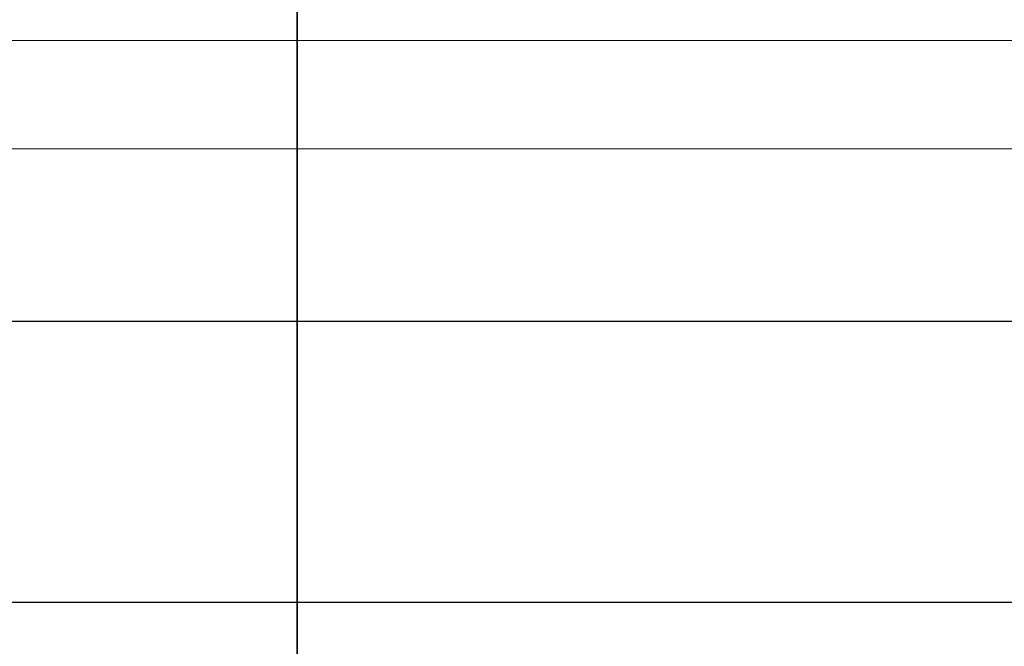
# Model space of a CAD drawing. Header units: millimetres. Extents: x -1465 to 393277, y -3788 to 454312.
# Tile 70 of 106: x 18861 to 18898, y 11916 to 11940. Entities that reach past the tile are written whole.
import ezdxf

# ---------------------------------------------------------------- set-up
doc = ezdxf.new("R2010")
doc.units = ezdxf.units.MM
doc.header["$XCLIPFRAME"] = 2
for name, color, linetype in [('EC-MTR_250-0_7OBJ', 8, 'Continuous'), ('FLUID-Wy2', 8, 'Continuous'), ('FLUID-Wy2-INS', 8, 'Continuous')]:
    doc.layers.add(name, color=color, linetype=linetype)
picture_1 = doc.add_image_def('image1.bmp', size_in_pixel=(951, 911))

msp = doc.modelspace()

# ---------------------------------------------------------------- linework, layer by layer
at = {"layer": 'EC-MTR_250-0_7OBJ', "color": 8, "linetype": 'Continuous', "lineweight": 35, "ltscale": 100}
msp.add_line((18871.109, 11943.602), (18871.109, 11885.102), dxfattribs=at)
at = {"layer": 'FLUID-Wy2', "color": 8, "linetype": 'Continuous', "lineweight": 18, "ltscale": 100}
msp.add_line((19849.948, 11939.217), (17789.948, 11939.217), dxfattribs=at)
at = {"layer": 'FLUID-Wy2', "color": 8, "linetype": 'Continuous', "lineweight": 25, "ltscale": 100}
for p, q in [((19864.948, 11928.61), (17774.948, 11928.61)), ((19864.948, 11918.003), (17774.948, 11918.003))]:
    msp.add_line(p, q, dxfattribs=at)
at = {"layer": 'FLUID-Wy2-INS', "color": 8, "linetype": 'Continuous', "lineweight": 13, "ltscale": 100}
msp.add_line((19919.948, 11935.125), (17719.948, 11935.125), dxfattribs=at)

# ---------------------------------------------------------------- pictures from other files: only their frames are drawn
at = {"color": 8, "lineweight": 13}
image = msp.add_image(picture_1, insert=(17864.134, 12545.821), size_in_units=(1986.021, 1904.625), rotation=-90, dxfattribs=at)
image.set_boundary_path([(-0.5, -0.5), (950.5, 910.5)])

doc.saveas('drawing.dxf')
